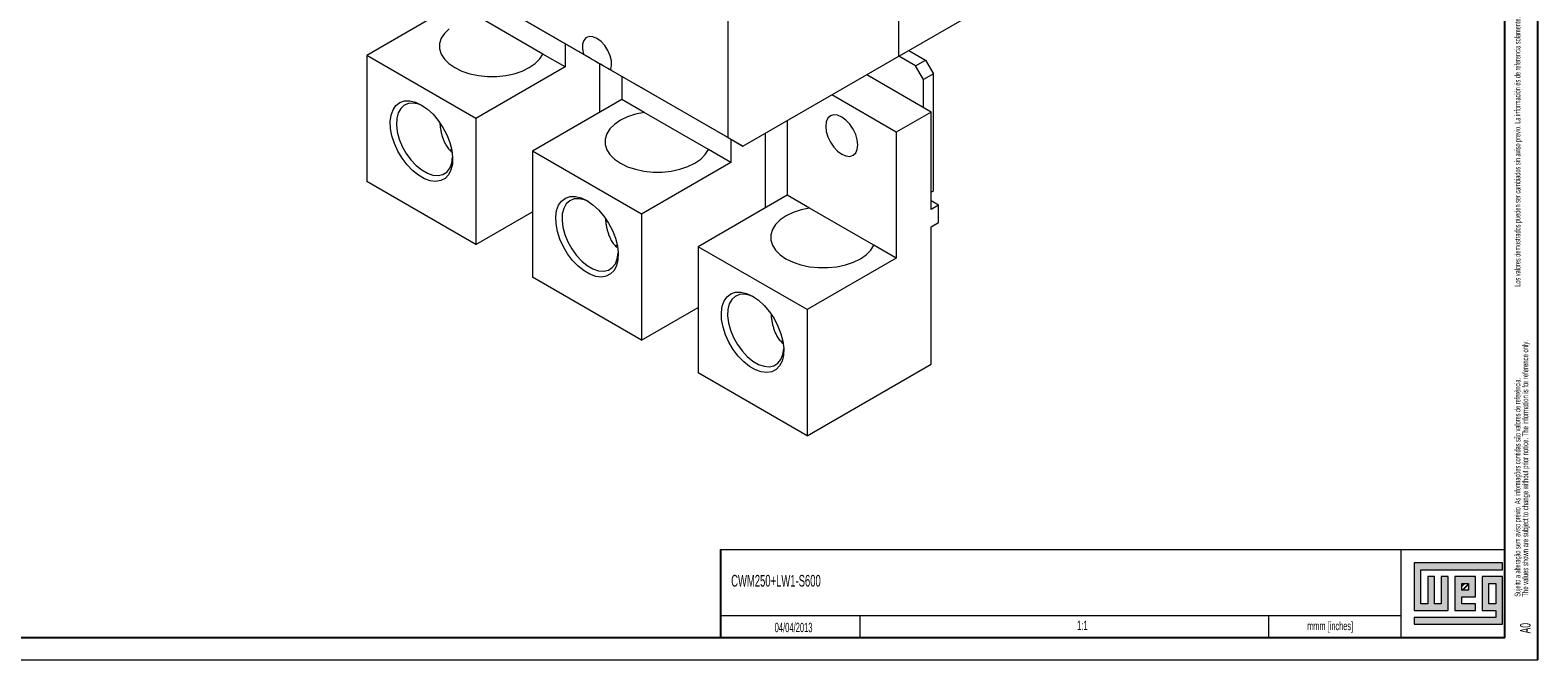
# Model space of a CAD drawing. Header units: millimetres. Extents: x 0 to 1189, y 0 to 841.
# Tile 3 of 7: x 848 to 1189, y 0 to 143. Entities that reach past the tile are written whole.
import ezdxf

# ---------------------------------------------------------------- set-up
doc = ezdxf.new("R2010")
doc.units = ezdxf.units.MM
doc.layers.add('FORMATO', color=7, linetype='Continuous')
doc.layers.add('LEGENDA', color=7, linetype='Continuous')
doc.styles.add('SLDTEXTSTYLE1', font='TXT', dxfattribs={"width": 0.605})
doc.styles.add('SLDTEXTSTYLE2', font='TXT', dxfattribs={"width": 0.569583})

# ---------------------------------------------------------------- blocks, each defined once
blk = doc.blocks.new('SW_NOTE_0')
at = {"color": 0, "linetype": 'Continuous', "lineweight": 0, "attachment_point": 1, "rotation": 90}
for s, insert, char_height, style in [('Sujeito a alteração sem aviso prévio. As informações contidas são valores de referência.                                                           Los valores demostrados pueden ser cambiados sin aviso previo. La información és de referencia solamente.', (-1.71, 0), 1.32292, 'SLDTEXTSTYLE2'), ('The values shown are subject to change without prior notice. The information is for reference only.', (0.06, 0), 1.3229, 'SLDTEXTSTYLE1')]:
    blk.add_mtext(s, dxfattribs=dict(at, insert=insert, char_height=char_height, style=style))

msp = doc.modelspace()

# ---------------------------------------------------------------- hatches: boundary and pattern name
at = {"linetype": 'Continuous'}
msp.add_hatch(color=7, dxfattribs=at).paths.add_polyline_path([(1160.99, 21.93), (1160.99, 11.15), (1168.69, 11.15), (1168.69, 18.85), (1167.15, 18.85), (1167.15, 12.69), (1165.61, 12.69), (1165.61, 18.85), (1164.07, 18.85), (1164.07, 12.69), (1162.53, 12.69), (1162.53, 20.39), (1181.01, 20.39), (1181.01, 21.93)], flags=0)
h = msp.add_hatch(color=7, dxfattribs=at)
h.paths.add_polyline_path([(1160.99, 8.07), (1181.01, 8.07), (1181.01, 18.85), (1176.39, 18.85), (1176.39, 11.15), (1179.47, 11.15), (1179.47, 9.61), (1160.99, 9.61)], flags=0)
h.paths.add_polyline_path([(1177.93, 17.31), (1179.47, 17.31), (1179.47, 12.69), (1177.93, 12.69)], flags=0)
h = msp.add_hatch(color=7, dxfattribs=at)
h.paths.add_polyline_path([(1174.85, 12.69), (1171.77, 12.69), (1171.77, 14.23), (1174.85, 14.23), (1174.85, 18.85), (1170.23, 18.85), (1170.23, 11.15), (1174.85, 11.15)], flags=0)
h.paths.add_polyline_path([(1173.31, 15.77), (1171.77, 15.77), (1171.77, 17.31), (1173.31, 17.31)], flags=0)
h = msp.add_hatch(dxfattribs=at)
h.set_pattern_fill('ANSI31', color=8, scale=0.25, style=0)
h.paths.add_polyline_path([(1173.31, 15.77), (1171.77, 15.77), (1171.77, 17.31), (1173.31, 17.31)], flags=0)

# ---------------------------------------------------------------- linework, layer by layer
at = {"color": 7, "linetype": 'Continuous', "lineweight": 15}
for p, q in [((1044.36, 136.59), (1044.36, 242.74)), ((1005.68, 118.18), (1005.68, 216.49)), ((944.14, 148.44), (923.94, 136.77)), ((982.56, 131.52), (950.52, 150.02)), ((953.34, 148.4), (972.95, 137.07)), ((1046.62, 137.9), (1062.21, 146.9)), ((963.76, 137.11), (949.21, 145.51)), ((948.62, 122.52), (923.94, 136.77)), ((923.94, 136.77), (923.94, 108.25)), ((968.82, 134.19), (963.76, 137.11)), ((968.82, 139.46), (968.82, 134.19)), ((1009.07, 116.22), (1044.36, 136.59)), ((1044.36, 136.59), (1046.62, 137.9)), ((1048.14, 134.41), (1044.36, 136.59)), ((1046.62, 137.9), (1050.4, 135.71)), ((968.82, 134.19), (948.62, 122.52)), ((976.69, 123.95), (976.69, 134.92)), ((979.08, 133.54), (1005.68, 118.18)), ((1048.14, 134.41), (1050.4, 135.71)), ((1049.91, 131.34), (1048.14, 134.41)), ((1050.4, 135.71), (1052.17, 132.65)), ((981.62, 132.07), (981.62, 126.8)), ((984.83, 130.22), (982.56, 131.52)), ((1009.07, 116.22), (984.45, 130.44)), ((984.45, 130.44), (986.71, 129.13)), ((986.71, 129.13), (984.83, 130.22)), ((1051.64, 123.97), (1037.07, 132.38)), ((1052.17, 132.65), (1049.91, 131.34)), ((1049.91, 124.97), (1049.91, 131.34)), ((1052.17, 106.11), (1052.17, 132.65)), ((981.62, 126.8), (961.42, 115.14)), ((986.68, 123.88), (981.62, 126.8)), ((986.71, 129.13), (986.71, 129.13)), ((1043.78, 119.43), (1029.21, 127.84)), ((1001.24, 115.48), (986.68, 123.88)), ((1051.64, 123.97), (1043.78, 119.43)), ((1051.64, 101.93), (1051.64, 123.97)), ((948.62, 122.52), (948.62, 94)), ((1019.1, 122.01), (1019.1, 105.17)), ((1005.68, 118.18), (1009.07, 116.22)), ((1006.3, 117.82), (1006.3, 112.55)), ((1014.17, 102.32), (1014.17, 119.16)), ((1043.78, 119.43), (1043.78, 90.92)), ((942.73, 115.29), (943.11, 115.56)), ((986.09, 100.89), (961.42, 115.14)), ((961.42, 115.14), (961.42, 86.61)), ((1006.3, 112.55), (1001.24, 115.48)), ((1006.3, 112.55), (986.09, 100.89)), ((948.62, 94), (923.94, 108.25)), ((1051.64, 105.81), (1052.17, 106.11)), ((1052.17, 106.11), (1051.64, 105.81)), ((1019.1, 105.17), (998.89, 93.5)), ((1024.16, 102.24), (1019.1, 105.17)), ((1053.33, 102.9), (1051.64, 103.88)), ((1053.33, 102.9), (1051.64, 101.93)), ((1053.33, 98.98), (1053.33, 102.9)), ((948.62, 94), (961.42, 101.39)), ((986.09, 100.89), (986.09, 72.37)), ((1038.71, 93.84), (1024.16, 102.24)), ((1051.64, 98.01), (1053.33, 98.98)), ((1051.64, 66.94), (1051.64, 98.01)), ((980.21, 93.65), (980.59, 93.93)), ((1023.57, 79.25), (998.89, 93.5)), ((998.89, 93.5), (998.89, 64.98)), ((1043.78, 90.92), (1038.71, 93.84)), ((1043.78, 90.92), (1023.57, 79.25)), ((986.09, 72.37), (961.42, 86.61)), ((986.09, 72.37), (998.89, 79.76)), ((1023.57, 79.25), (1023.57, 50.73)), ((1017.69, 72.02), (1018.06, 72.29)), ((1023.57, 50.73), (998.89, 64.98)), ((1023.57, 50.73), (1051.64, 66.94))]:
    msp.add_line(p, q, dxfattribs=at)
at = {"color": 7, "linetype": 'Continuous', "lineweight": 0}
for p, q in [((1181.01, 21.93), (1160.99, 21.93)), ((1160.99, 21.93), (1160.99, 11.15)), ((1181.01, 20.39), (1181.01, 21.93)), ((1162.53, 20.39), (1181.01, 20.39)), ((1162.53, 12.69), (1162.53, 20.39)), ((1165.61, 18.85), (1164.07, 18.85)), ((1164.07, 18.85), (1164.07, 12.69)), ((1165.61, 12.69), (1165.61, 18.85)), ((1168.69, 18.85), (1167.15, 18.85)), ((1167.15, 18.85), (1167.15, 12.69)), ((1168.69, 11.15), (1168.69, 18.85)), ((1174.85, 18.85), (1170.23, 18.85)), ((1170.23, 18.85), (1170.23, 11.15)), ((1171.77, 17.31), (1173.31, 17.31)), ((1171.77, 15.77), (1171.77, 17.31)), ((1173.31, 17.31), (1173.31, 15.77)), ((1174.85, 14.23), (1174.85, 18.85)), ((1181.01, 18.85), (1176.39, 18.85)), ((1176.39, 18.85), (1176.39, 11.15)), ((1177.93, 12.69), (1177.93, 17.31)), ((1177.93, 17.31), (1179.47, 17.31)), ((1179.47, 17.31), (1179.47, 12.69)), ((1181.01, 8.07), (1181.01, 18.85)), ((1173.31, 15.77), (1171.77, 15.77)), ((1171.77, 14.23), (1174.85, 14.23)), ((1171.77, 12.69), (1171.77, 14.23)), ((1160.99, 11.15), (1168.69, 11.15)), ((1164.07, 12.69), (1162.53, 12.69)), ((1167.15, 12.69), (1165.61, 12.69)), ((1170.23, 11.15), (1174.85, 11.15)), ((1174.85, 12.69), (1171.77, 12.69)), ((1174.85, 11.15), (1174.85, 12.69)), ((1176.39, 11.15), (1179.47, 11.15)), ((1179.47, 12.69), (1177.93, 12.69)), ((1179.47, 11.15), (1179.47, 9.61)), ((1035.52, 10.02), (1035.52, 5)), ((1128, 10.03), (1128, 5)), ((1160.99, 9.61), (1160.99, 8.07)), ((1179.47, 9.61), (1160.99, 9.61)), ((1160.99, 8.07), (1181.01, 8.07))]:
    msp.add_line(p, q, dxfattribs=at)
at = {"color": 7, "linetype": 'Continuous', "lineweight": 15, "flags": 128}
for points in [[(942.52, 142.82), (941.48, 141.78), (940.77, 140.66), (940.4, 139.48), (940.4, 138.28), (940.76, 137.1), (941.47, 135.97), (942.51, 134.93), (943.84, 134.02), (945.43, 133.24), (947.23, 132.65), (949.19, 132.24), (951.23, 132.03), (953.31, 132.03), (955.35, 132.24), (957.3, 132.65), (959.1, 133.25), (960.69, 134.02), (962.02, 134.94), (963.05, 135.98), (963.76, 137.11)], [(979.08, 133.54), (979.32, 134.44), (979.3, 135.53), (979.02, 136.72), (978.5, 137.91), (977.79, 139.02), (976.94, 139.95), (976.02, 140.63), (975.09, 141.01), (974.24, 141.06), (973.53, 140.78), (973.02, 140.18), (972.74, 139.31), (972.72, 138.25), (972.95, 137.07)], [(936.28, 125.56), (937.62, 124.64), (938.91, 123.46), (940.1, 122.06), (941.16, 120.49), (942.04, 118.81), (942.71, 117.08), (943.15, 115.36), (943.34, 113.71), (943.28, 112.2), (942.96, 110.87), (942.4, 109.78), (941.62, 108.97), (940.65, 108.46), (939.52, 108.27), (938.27, 108.41), (936.95, 108.88), (935.61, 109.66), (934.29, 110.71), (933.04, 112.01), (931.91, 113.5), (930.93, 115.14), (930.15, 116.85), (929.6, 118.59), (929.28, 120.28), (929.21, 121.87), (929.41, 123.29), (929.85, 124.5), (930.52, 125.46), (931.4, 126.13), (932.45, 126.48), (933.65, 126.5), (934.94, 126.19), (936.28, 125.56)], [(936.64, 125.34), (935.7, 125.75), (934.48, 126.01), (933.35, 125.94), (932.37, 125.53), (931.58, 124.81), (931.02, 123.81), (930.69, 122.55), (930.63, 121.1), (930.82, 119.52), (931.27, 117.87), (931.95, 116.21), (932.84, 114.62), (933.9, 113.17), (935.08, 111.9), (936.34, 110.87), (937.63, 110.12), (938.89, 109.7), (940.07, 109.6), (941.13, 109.84), (942.02, 110.4), (942.7, 111.27), (943.15, 112.41), (943.34, 113.74)], [(986.68, 123.88), (984.73, 123.47), (982.93, 122.87), (981.34, 122.1), (980, 121.19), (978.96, 120.15), (978.24, 119.02), (977.88, 117.84), (977.88, 116.64), (978.24, 115.46), (978.95, 114.34), (979.99, 113.3), (981.32, 112.38), (982.91, 111.61), (984.71, 111.01), (986.66, 110.6), (988.71, 110.39), (990.78, 110.4), (992.83, 110.6), (994.78, 111.02), (996.58, 111.62), (998.16, 112.39), (999.5, 113.31), (1000.53, 114.35), (1001.24, 115.48)], [(1031.44, 114.43), (1032.38, 114.03), (1033.26, 113.94), (1034.01, 114.18), (1034.59, 114.71), (1034.95, 115.52), (1035.08, 116.53), (1034.95, 117.69), (1034.59, 118.92), (1034.01, 120.12), (1033.26, 121.23), (1032.38, 122.15), (1031.44, 122.84), (1030.49, 123.24), (1029.62, 123.33), (1028.86, 123.1), (1028.28, 122.56), (1027.92, 121.76), (1027.79, 120.74), (1027.92, 119.58), (1028.28, 118.35), (1028.86, 117.15), (1029.62, 116.05), (1030.49, 115.12), (1031.44, 114.43)], [(973.75, 103.93), (975.09, 103.01), (976.38, 101.83), (977.58, 100.43), (978.63, 98.86), (979.51, 97.18), (980.19, 95.44), (980.63, 93.72), (980.82, 92.08), (980.75, 90.56), (980.44, 89.24), (979.88, 88.15), (979.1, 87.33), (978.13, 86.82), (976.99, 86.64), (975.75, 86.78), (974.43, 87.25), (973.08, 88.02), (971.76, 89.08), (970.51, 90.38), (969.38, 91.87), (968.41, 93.5), (967.63, 95.22), (967.07, 96.95), (966.76, 98.64), (966.69, 100.23), (966.88, 101.66), (967.32, 102.87), (967.99, 103.83), (968.87, 104.49), (969.93, 104.84), (971.13, 104.86), (972.42, 104.56), (973.75, 103.93)], [(974.12, 103.71), (973.18, 104.11), (971.95, 104.37), (970.83, 104.3), (969.85, 103.9), (969.06, 103.18), (968.49, 102.17), (968.17, 100.92), (968.11, 99.47), (968.3, 97.89), (968.75, 96.23), (969.43, 94.58), (970.32, 92.99), (971.37, 91.53), (972.56, 90.26), (973.82, 89.23), (975.11, 88.49), (976.37, 88.06), (977.55, 87.96), (978.61, 88.2), (979.49, 88.77), (980.18, 89.64), (980.62, 90.77), (980.82, 92.11)], [(1024.16, 102.24), (1022.21, 101.84), (1020.41, 101.24), (1018.81, 100.47), (1017.47, 99.55), (1016.43, 98.52), (1015.72, 97.39), (1015.36, 96.21), (1015.36, 95.01), (1015.72, 93.83), (1016.42, 92.7), (1017.46, 91.66), (1018.8, 90.75), (1020.39, 89.98), (1022.19, 89.38), (1024.14, 88.97), (1026.18, 88.76), (1028.26, 88.76), (1030.31, 88.97), (1032.26, 89.38), (1034.05, 89.98), (1035.64, 90.75), (1036.97, 91.67), (1038.01, 92.71), (1038.71, 93.84)], [(1011.23, 82.3), (1012.57, 81.38), (1013.86, 80.19), (1015.05, 78.79), (1016.11, 77.22), (1016.99, 75.54), (1017.66, 73.81), (1018.1, 72.09), (1018.29, 70.44), (1018.23, 68.93), (1017.91, 67.6), (1017.35, 66.51), (1016.58, 65.7), (1015.6, 65.19), (1014.47, 65), (1013.22, 65.15), (1011.9, 65.61), (1010.56, 66.39), (1009.24, 67.45), (1007.99, 68.74), (1006.86, 70.23), (1005.89, 71.87), (1005.11, 73.58), (1004.55, 75.32), (1004.23, 77.01), (1004.17, 78.6), (1004.36, 80.02), (1004.8, 81.24), (1005.47, 82.19), (1006.35, 82.86), (1007.41, 83.21), (1008.6, 83.23), (1009.89, 82.92), (1011.23, 82.3)], [(1011.6, 82.07), (1010.66, 82.48), (1009.43, 82.74), (1008.3, 82.67), (1007.33, 82.26), (1006.54, 81.54), (1005.97, 80.54), (1005.65, 79.28), (1005.58, 77.83), (1005.78, 76.25), (1006.22, 74.6), (1006.91, 72.94), (1007.79, 71.36), (1008.85, 69.9), (1010.03, 68.63), (1011.29, 67.6), (1012.58, 66.86), (1013.84, 66.43), (1015.03, 66.33), (1016.08, 66.57), (1016.97, 67.13), (1017.65, 68), (1018.1, 69.14), (1018.29, 70.47)]]:
    msp.add_lwpolyline(points, dxfattribs=at)
at = {"color": 7, "linetype": 'Continuous', "lineweight": 15}
msp.add_ellipse((974.73, 136.05), major_axis=(4.7, -2.71), ratio=0.00007, start_param=4.325815, end_param=6.66984, dxfattribs=at)
for points, knots in [([(940.45, 121.43), (940.48, 121.14), (940.54, 120.56), (940.68, 119.7), (940.86, 118.87), (941.1, 118.06), (941.41, 117.28), (941.82, 116.46), (942.37, 115.63), (942.88, 115.16), (943.12, 114.93)], [0, 0, 0, 0, 0.112157, 0.2275, 0.33973, 0.452811, 0.568898, 0.686197, 0.846442, 1, 1, 1, 1]), ([(977.93, 99.8), (977.96, 99.51), (978.02, 98.92), (978.16, 98.07), (978.34, 97.23), (978.58, 96.43), (978.88, 95.65), (979.3, 94.82), (979.85, 94), (980.35, 93.53), (980.6, 93.3)], [0, 0, 0, 0, 0.112157, 0.2275, 0.33973, 0.452812, 0.568898, 0.686197, 0.846442, 1, 1, 1, 1]), ([(1015.41, 78.16), (1015.44, 77.87), (1015.49, 77.29), (1015.63, 76.43), (1015.82, 75.6), (1016.06, 74.79), (1016.36, 74.01), (1016.78, 73.19), (1017.33, 72.36), (1017.83, 71.89), (1018.08, 71.66)], [0, 0, 0, 0, 0.112157, 0.2275, 0.33973, 0.452811, 0.568897, 0.686196, 0.846441, 1, 1, 1, 1])]:
    msp.add_open_spline(points, degree=3, knots=knots, dxfattribs=at)
at = {"layer": 'FORMATO'}
for p, q in [((1189, 0), (1189, 841)), ((1181.52, 5), (1181.52, 831)), ((1004, 25), (1004, 5)), ((1181.52, 5), (22.52, 5))]:
    msp.add_line(p, q, dxfattribs=at)
at = {"layer": 'FORMATO', "lineweight": 0}
for p, q in [((1004, 25), (1181.52, 25)), ((1158, 25), (1158, 5)), ((1004, 10.02), (1035.52, 10.02)), ((1035.52, 10.02), (1158, 10.03)), ((0, 0), (1189, 0))]:
    msp.add_line(p, q, dxfattribs=at)

# ---------------------------------------------------------------- block references
at = {"color": 7, "linetype": 'Continuous', "lineweight": 0}
msp.add_blockref('SW_NOTE_0', (1185.45, 14.3), dxfattribs=at)

# ---------------------------------------------------------------- texts
at = {"layer": 'FORMATO', "insert": (1136.78, 8.62), "char_height": 1.9, "attachment_point": 1, "style": 'SLDTEXTSTYLE1'}
msp.add_mtext('mmm [inches]', dxfattribs=at)
at = {"layer": 'LEGENDA', "style": 'SLDTEXTSTYLE1'}
for s, insert, char_height, attachment_point in [('CWM250+LW1-S600', (1006.39, 19.22), 2.6458, 1), ('04/04/2013', (1020.52, 8.38), 2.117, 2), ('1:1', (1085.89, 8.85), 2.117, 2)]:
    msp.add_mtext(s, dxfattribs=dict(at, insert=insert, char_height=char_height, attachment_point=attachment_point))
at = {"layer": 'LEGENDA', "insert": (1184.98, 5.98), "char_height": 2.381, "attachment_point": 1, "rotation": 90, "style": 'SLDTEXTSTYLE1'}
msp.add_mtext('A0', dxfattribs=at)

doc.saveas('drawing.dxf')
